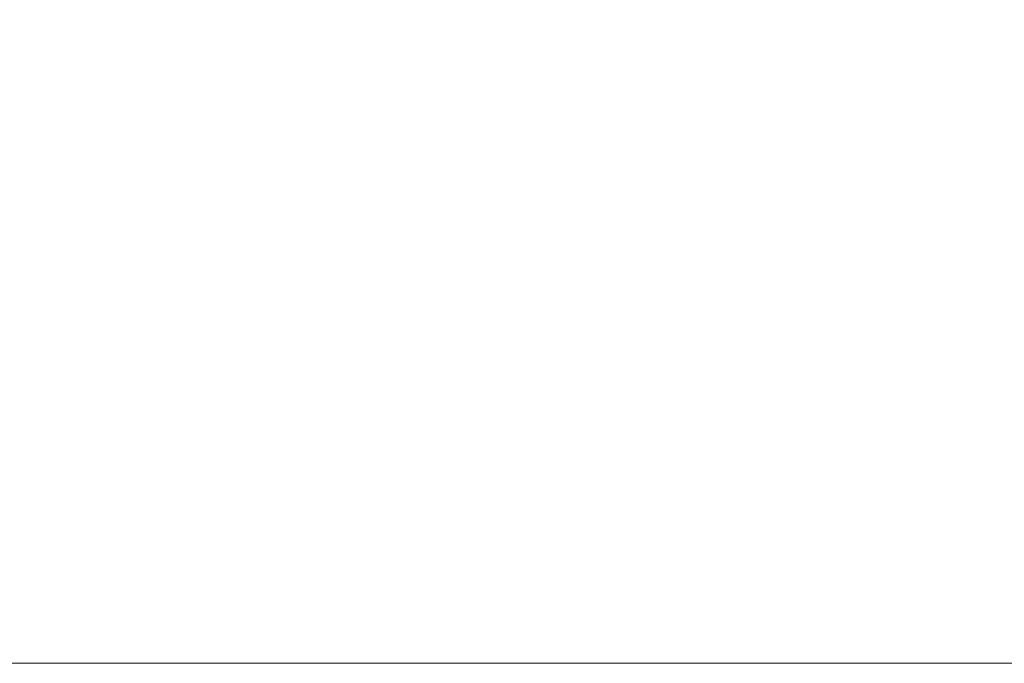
# Model space of a CAD drawing. Header units: inches. Extents: x -654 to -42, y 299 to 609.
# Tile 210 of 256: x -405.54 to -403.66, y 298.95 to 300.17. Entities that reach past the tile are written whole.
import ezdxf

# ---------------------------------------------------------------- set-up
doc = ezdxf.new("R2010")
doc.units = ezdxf.units.IN
doc.header["$MEASUREMENT"] = 0
doc.layers.add('A-FLOR-HRAL', color=1, linetype='Continuous', lineweight=9)

# ---------------------------------------------------------------- blocks, each defined once
blk = doc.blocks.new('Railing - Railing-1129684-_3D_')
at = {"layer": 'A-FLOR-HRAL'}
mesh = blk.add_polyface(dxfattribs=at)
corners = [(-652.582, 301.9464, 41), (-652.582, 298.9464, 41), (-400.582, 298.9464, 41), (-400.582, 301.9464, 41)]
mesh.append_faces([[corners[k] for k in face] for face in [(0, 1, 2, 3)]])
mesh = blk.add_polyface(dxfattribs=at)
corners = [(-652.582, 298.9464, 39), (-652.582, 301.9464, 39), (-400.582, 301.9464, 39), (-400.582, 298.9464, 39)]
mesh.append_faces([[corners[k] for k in face] for face in [(0, 1, 2, 3)]])
mesh = blk.add_polyface(dxfattribs=at)
corners = [(-652.582, 298.9464, 41), (-652.582, 298.9464, 39), (-400.582, 298.9464, 39), (-400.582, 298.9464, 41)]
mesh.append_faces([[corners[k] for k in face] for face in [(3, 0, 1, 2)]])

msp = doc.modelspace()

# ---------------------------------------------------------------- block references
at = {"layer": 'A-FLOR-HRAL'}
msp.add_blockref('Railing - Railing-1129684-_3D_', (0, 0), dxfattribs=at)

doc.saveas('drawing.dxf')
